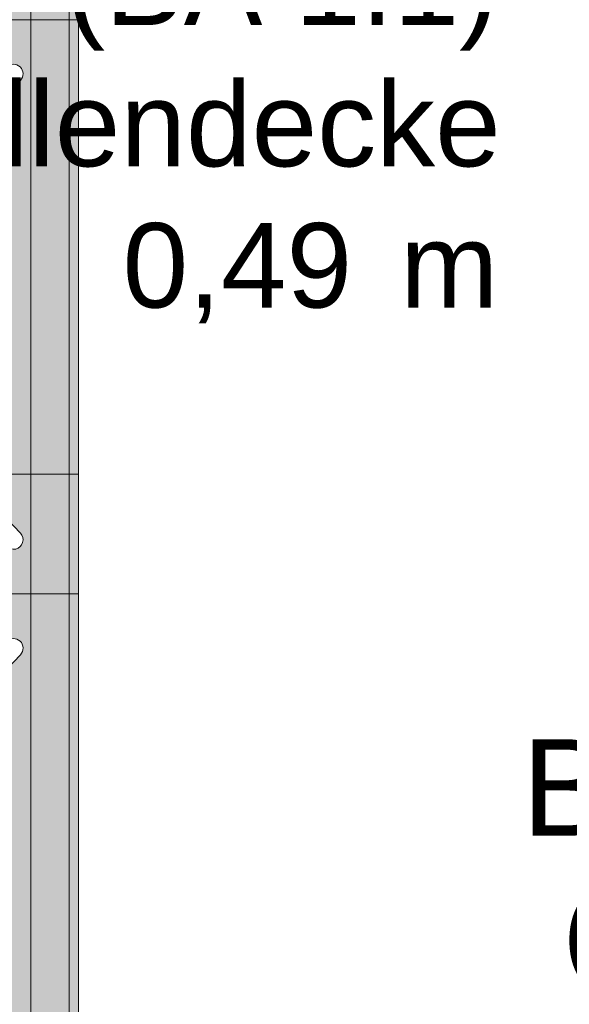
# Model space of a CAD drawing. Header units: metres. Extents: x -111 to 152, y -132 to 99.
# Tile 60 of 256: x -29.212 to -28.637, y -11.354 to -10.325. Entities that reach past the tile are written whole.
import ezdxf
from ezdxf.enums import TextEntityAlignment as Align

# ---------------------------------------------------------------- set-up
doc = ezdxf.new("R2010")
doc.units = ezdxf.units.M
doc.linetypes.add('gestrichelt - 01', pattern=[2, 1, -1])
doc.linetypes.add('Raster 01', pattern=[2, 1, -1])
for name, color, linetype, lineweight, true_color in [('031_Metallbauarbeiten-350 Lamellendecke DS', 7, 'Continuous', 35, 0x666666), ('AV1-Bewegungsfläche', 7, 'gestrichelt - 01', 9, 0xd9d9d9), ('AV1-Einrichtung', 7, 'Continuous', 9, 0xa6a6a6), ('AV1-Raster', 7, 'Raster 01', 9, 0xa6a6a6)]:
    doc.layers.add(name, color=color, linetype=linetype, lineweight=lineweight, true_color=true_color)
for name, color, linetype, lineweight in [('053_Niederspannungsanlagen-Bodentanks', 7, 'gestrichelt - 01', 9), ('_1.35m (3D)', 7, 'Continuous', 9), ('_EG (2D)', 7, 'Continuous', 9), ('_EG - DS (2D)', 7, 'Continuous', 9), ('AV1-Stempel-Raumstempel', 7, 'Continuous', 9)]:
    doc.layers.add(name, color=color, linetype=linetype, lineweight=lineweight)
doc.styles.add('Arial', font='arial.ttf')
doc.styles.add('Arial (bold)', font='arialbd.ttf')

# ---------------------------------------------------------------- blocks, each defined once
blk = doc.blocks.new('Group-2')
at = {"layer": 'AV1-Raster'}
blk.add_line((1.35, -10.8), (-40.5, -10.8), dxfattribs=at)
blk = doc.blocks.new('1.35m (3D)')
at = {"layer": 'AV1-Raster', "color": 7}
blk.add_blockref('Group-2', (0, 0), dxfattribs=at)
blk = doc.blocks.new('EG - DS (2D)')
at = {"layer": '031_Metallbauarbeiten-350 Lamellendecke DS', "linetype": 'Continuous', "lineweight": 0, "transparency": 33554508}
blk.add_hatch(color=254, dxfattribs=at).paths.add_polyline_path([(-28.5124, -8.25), (-28.1876, -8.25), (-28.1876, -8.2), (-25.725, -8.2), (-25.725, -13.4), (-28.1876, -13.4), (-28.1876, -13.3452), (-28.5124, -13.3452), (-28.5124, -13.4), (-30.911, -13.4), (-30.911, -8.2), (-28.5124, -8.2)])
at = {"layer": '031_Metallbauarbeiten-350 Lamellendecke DS', "linetype": 'Continuous', "lineweight": 9, "transparency": 33554508}
h = blk.add_hatch(dxfattribs=at)
h.set_pattern_fill('Lamellendecke', color=252, style=0, pattern_type=2)
h.set_pattern_definition([(90, (0, 0), (0.04, 0), [])])
h.paths.add_polyline_path([(-28.5124, -8.25), (-28.1876, -8.25), (-28.1876, -8.2), (-25.725, -8.2), (-25.725, -13.4), (-28.1876, -13.4), (-28.1876, -13.3452), (-28.5124, -13.3452), (-28.5124, -13.4), (-30.911, -13.4), (-30.911, -8.2), (-28.5124, -8.2)])
blk = doc.blocks.new('Jacobsen 1')
at = {"color": 255, "transparency": 33554559}
blk.add_wipeout([(0.1751, 0.2574), (0.1763, 0.2589), (0.1772, 0.2607), (0.1777, 0.2626), (0.1779, 0.2645), (0.1776, 0.2665), (0.177, 0.2683), (0.1761, 0.27), (0.1748, 0.2715), (0.1732, 0.2727), (0.1715, 0.2736), (0.1696, 0.2741), (0.1676, 0.2743), (0.1657, 0.274), (0.1638, 0.2734), (0.1621, 0.2725), (0.1606, 0.2712), (-0.3032, -0.2156), (-0.3044, -0.2171), (-0.3053, -0.2189), (-0.3058, -0.2207), (-0.306, -0.2227), (-0.3057, -0.2246), (-0.3051, -0.2265), (-0.3041, -0.2282), (-0.3029, -0.2297), (-0.3013, -0.2309), (-0.2996, -0.2318), (-0.2977, -0.2323), (-0.2957, -0.2325), (-0.2938, -0.2322), (-0.2919, -0.2316), (-0.2902, -0.2306), (-0.2887, -0.2294)], dxfattribs=at).dxf.layer = 'AV1-Einrichtung'
at = {"layer": 'AV1-Einrichtung', "flags": 128}
blk.add_lwpolyline([(0.1751, 0.2574, 0.414214), (0.1748, 0.2715, 0.414214), (0.1606, 0.2712), (-0.3032, -0.2156, 0.414214), (-0.3029, -0.2297, 0.414214), (-0.2887, -0.2294)], format="xyb", close=True, dxfattribs=at)
at = {"color": 255, "transparency": 33554559}
blk.add_wipeout([(0.1606, -0.2294), (0.1621, -0.2306), (0.1638, -0.2316), (0.1657, -0.2322), (0.1676, -0.2325), (0.1696, -0.2323), (0.1715, -0.2318), (0.1732, -0.2309), (0.1748, -0.2297), (0.1761, -0.2282), (0.177, -0.2265), (0.1776, -0.2246), (0.1779, -0.2227), (0.1777, -0.2207), (0.1772, -0.2189), (0.1763, -0.2171), (0.1751, -0.2156), (-0.2887, 0.2712), (-0.2897, 0.2721), (-0.2907, 0.2728), (-0.2919, 0.2734), (-0.2931, 0.2739), (-0.2944, 0.2742), (-0.2957, 0.2743), (-0.297, 0.2742), (-0.2983, 0.274), (-0.2996, 0.2736), (-0.3007, 0.2731), (-0.3018, 0.2724), (-0.3029, 0.2715), (-0.3037, 0.2706), (-0.3045, 0.2695), (-0.3051, 0.2683), (-0.3055, 0.2671), (-0.3058, 0.2658), (-0.306, 0.2645), (-0.3059, 0.2632), (-0.3057, 0.2619), (-0.3053, 0.2607), (-0.3047, 0.2595), (-0.304, 0.2584), (-0.3032, 0.2574)], dxfattribs=at).dxf.layer = 'AV1-Einrichtung'
at = {"layer": 'AV1-Bewegungsfläche', "flags": 128}
blk.add_lwpolyline([(-0.364, 0.3209), (-0.364, -0.2791), (0.236, -0.2791), (0.236, 0.3209)], close=True, dxfattribs=at)
at = {"layer": 'AV1-Einrichtung', "flags": 128}
blk.add_lwpolyline([(0.1606, -0.2294, 0.414214), (0.1748, -0.2297, 0.414214), (0.1751, -0.2156), (-0.2887, 0.2712, 0.267949), (-0.2983, 0.274, 0.267949), (-0.3055, 0.2671, 0.267949), (-0.3032, 0.2574)], format="xyb", close=True, dxfattribs=at)
blk = doc.blocks.new('Bodentank Elektro 01')
at = {"layer": '053_Niederspannungsanlagen-Bodentanks', "insert": (0, -0.2768), "char_height": 0.100872, "attachment_point": 2, "line_spacing_factor": 0.969122, "style": 'Arial'}
blk.add_mtext('Bodentank\\P{\\H0.75x;(32 x 32 cm)}', dxfattribs=at)
blk = doc.blocks.new('Raumstempel - Symbol - 1 (2D)')
at = {"layer": 'AV1-Stempel-Raumstempel', "insert": (1.6225, -1.5625), "char_height": 0.0883, "attachment_point": 1, "line_spacing_factor": 0.967919, "style": 'Arial'}
blk.add_mtext('m', dxfattribs=at)
at = {"layer": 'AV1-Stempel-Raumstempel'}
for tag, style, p in [('Raumnummer', 'Arial', (0.2, -0.2337)), ('Raumname', 'Arial (bold)', (0.2, -0.4337))]:
    blk.add_attdef(tag, text='', height=0.1261, dxfattribs=dict(at, style=style)).set_placement(p, align=Align.TOP_LEFT)
at = {"layer": 'AV1-Stempel-Raumstempel', "style": 'Arial'}
for tag, p in [('Raumfläche', (1.5725, -0.6736)), ('Raumumfang', (1.5725, -0.8236)), ('LRH', (1.5725, -0.9736)), ('Bodenbelag', (1.7253, -1.1199)), ('Bodendetail', (1.7253, -1.2674)), ('Decke', (1.7278, -1.415)), ('Höhe_DA', (1.5725, -1.5625))]:
    blk.add_attdef(tag, text='', height=0.0883, dxfattribs=at).set_placement(p, align=Align.TOP_RIGHT)
blk = doc.blocks.new('EG (2D)')
at = {"layer": 'AV1-Einrichtung', "color": 253, "transparency": 33554610, "rotation": 180}
blk.add_blockref('Jacobsen 1', (-29.514, -11.2041), dxfattribs=at)
blk.add_blockref('Jacobsen 1', (-29.514, -10.6041), dxfattribs=at)
at = {"color": 255, "transparency": 33554559}
blk.add_wipeout([(-27.55, -9.125), (-27.55, -12.125), (-29.15, -12.125), (-29.15, -9.125)], dxfattribs=at).dxf.layer = 'AV1-Einrichtung'
at = {"layer": 'AV1-Einrichtung', "flags": 128}
blk.add_lwpolyline([(-27.55, -9.125), (-27.55, -12.125), (-29.15, -12.125), (-29.15, -9.125)], close=True, dxfattribs=at)
at = {"layer": '053_Niederspannungsanlagen-Bodentanks', "color": 7}
blk.add_blockref('Bodentank Elektro 01', (-28.35, -10.8), dxfattribs=at)
at = {"layer": 'AV1-Stempel-Raumstempel'}
ref = blk.add_blockref('Raumstempel - Symbol - 1 (2D)', (-30.4366, -8.975), dxfattribs=at)
ref.add_attrib('Bodendetail', '(BA 1.1)', dxfattribs={"height": 0.08826, "style": 'Arial'}).set_placement((-28.7112, -10.2424), align=Align.TOP_RIGHT)
ref.add_attrib('Höhe_DA', '0,49', dxfattribs={"height": 0.08826, "style": 'Arial'}).set_placement((-28.8641, -10.5375), align=Align.TOP_RIGHT)
ref.add_attrib('Decke', 'Lamellendecke', dxfattribs={"height": 0.088263, "style": 'Arial'}).set_placement((-28.7088, -10.39), align=Align.TOP_RIGHT)

msp = doc.modelspace()

# ---------------------------------------------------------------- block references
at = {"layer": '_1.35m (3D)'}
msp.add_blockref('1.35m (3D)', (0, 0), dxfattribs=at)

# ---------------------------------------------------------------- next in the draw order: block references
at = {"layer": '_EG - DS (2D)'}
msp.add_blockref('EG - DS (2D)', (0, 0), dxfattribs=at)

# ---------------------------------------------------------------- next in the draw order: block references
at = {"layer": '_EG (2D)'}
msp.add_blockref('EG (2D)', (0, 0), dxfattribs=at)

doc.saveas('drawing.dxf')
